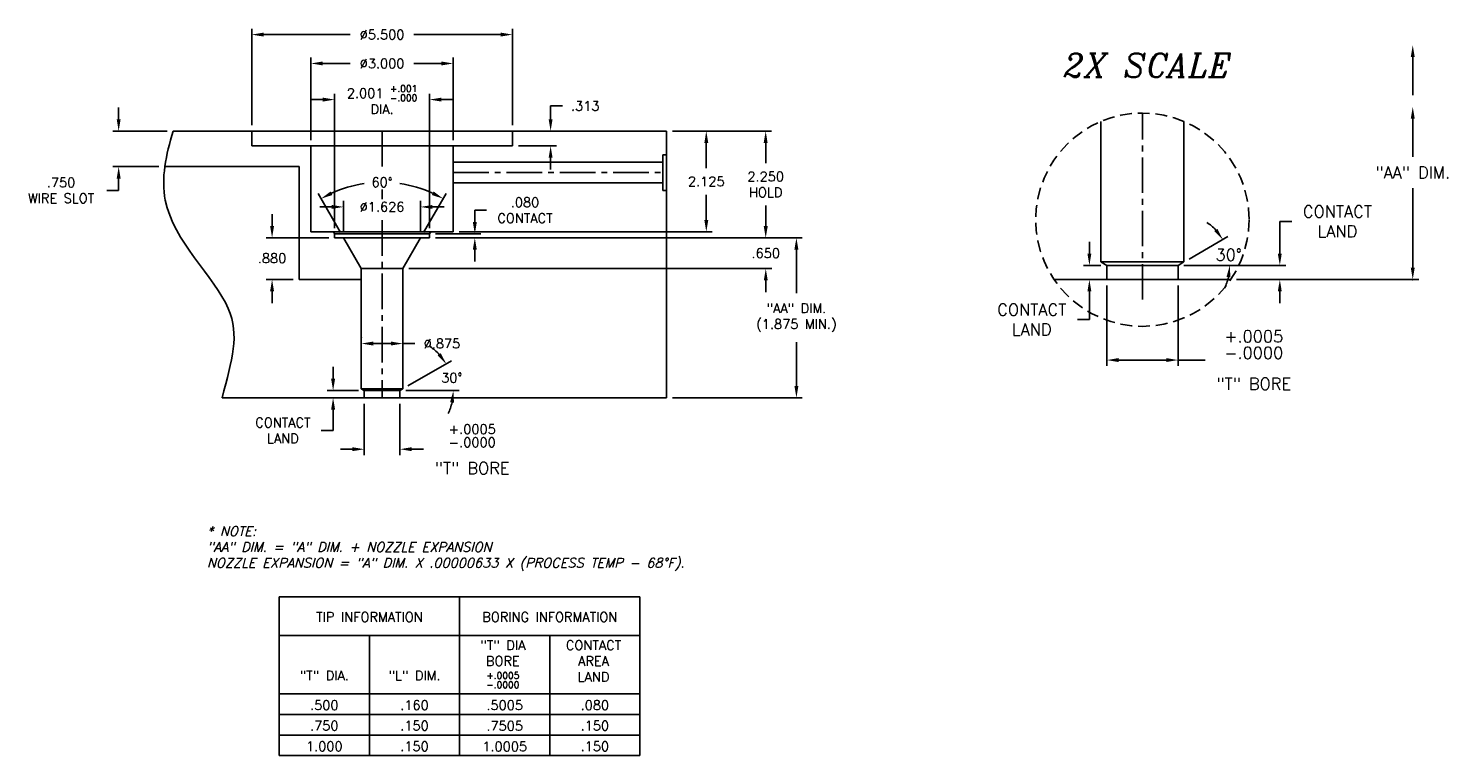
# Model space of a CAD drawing. Extents: x -79 to 56, y -28 to 58.
# Tile 6 of 23: x -31 to -1, y -28 to -13. Entities that reach past the tile are written whole.
import ezdxf
from ezdxf.enums import TextEntityAlignment as Align

# ---------------------------------------------------------------- set-up
doc = ezdxf.new("R2010")
doc.units = 0
doc.header["$MEASUREMENT"] = 0
doc.linetypes.add('CENTER2', pattern=[1.125, 0.75, -0.125, 0.125, -0.125])
doc.linetypes.add('HIDDEN', pattern=[0.375, 0.25, -0.125])
doc.layers.get('DEFPOINTS').update_dxf_attribs({"linetype": 'CONTINUOUS'})
for name, color, linetype in [('DIM_HIDDEN', 4, 'HIDDEN'), ('DIMENSIONS', 4, 'CONTINUOUS'), ('DSCV_BORE_CENTER', 22, 'CENTER2'), ('DSCV_BORE_SOLID', 1, 'CONTINUOUS'), ('INFO_BOX_SOLID', 7, 'CONTINUOUS'), ('INFO_BOX_TEXT', 4, 'CONTINUOUS'), ('NP_SHAPE_SOLID', 6, 'CONTINUOUS')]:
    doc.layers.add(name, color=color, linetype=linetype)
doc.styles.add('ITALIC', font='italic.shx')
doc.styles.add('ROMANS', font='romans.shx')
doc.dimstyles.new('CATALOG', dxfattribs={"dimscale": 2, "dimtxt": 0.1, "dimasz": 0.125, "dimexe": 0.0625, "dimexo": 0.0625, "dimgap": 0.09, "dimtad": 0, "dimtih": 1, "dimtoh": 1, "dimdec": 3, "dimzin": 4, "dimdsep": 46, "dimtxsty": 'ROMANS', "dimcen": 0, "dimclrd": 256, "dimclre": 256, "dimclrt": 256, "dimadec": 0, "dimazin": 0, "dimtfac": 0.7, "dimtdec": 3, "dimtofl": 0, "dimtmove": 0, "dimatfit": 3, "dimfxl": 1, "dimtolj": 1, "dimtzin": 4, "dimlwd": -1, "dimlwe": -1, "dimarcsym": 0})
doc.dimstyles.new('CATALOG_2XSCALE', dxfattribs={"dimscale": 2, "dimtxt": 0.125, "dimasz": 0.125, "dimexe": 0.0625, "dimexo": 0.0625, "dimgap": 0.09, "dimtad": 0, "dimtih": 1, "dimtoh": 1, "dimdec": 3, "dimlfac": 0.5, "dimzin": 4, "dimdsep": 46, "dimtxsty": 'ROMANS', "dimcen": 0, "dimclrd": 256, "dimclre": 256, "dimclrt": 256, "dimadec": 0, "dimazin": 0, "dimtfac": 0.7, "dimtdec": 3, "dimtofl": 0, "dimtmove": 0, "dimatfit": 3, "dimfxl": 1, "dimtolj": 1, "dimtzin": 4, "dimlwd": -1, "dimlwe": -1, "dimarcsym": 0})

# ---------------------------------------------------------------- blocks, each defined once
blk = doc.blocks.new('*D124')
at = {"layer": 'DEFPOINTS', "color": 0}
for p in [(-6.525, -17.627), (-5.414, -17.927), (-4.378, -17.927)]:
    blk.add_point(p, dxfattribs=at)
at = {"layer": 'DIMENSIONS'}
for p, q in [((-4.378, -17.377), (-4.378, -16.7)), ((-4.378, -16.7), (-4.128, -16.7)), ((-6.4, -17.627), (-4.253, -17.627)), ((-5.289, -17.927), (-4.253, -17.927)), ((-4.378, -18.177), (-4.378, -18.427))]:
    blk.add_line(p, q, dxfattribs=at)
for points in [[(-4.42, -17.377), (-4.337, -17.377), (-4.378, -17.627)], [(-4.42, -18.177), (-4.337, -18.177), (-4.378, -17.927)]]:
    blk.add_solid(points, dxfattribs=at)
at = {"layer": 'DIMENSIONS', "insert": (-3.163, -16.7), "char_height": 0.25, "attachment_point": 5, "style": 'ROMANS'}
blk.add_mtext('\\A1;CONTACT\\PLAND', dxfattribs=at)
blk = doc.blocks.new('*D125')
at = {"layer": 'DEFPOINTS', "color": 0}
for p in [(-23.688, -20.419), (-22.938, -20.419), (-22.938, -21.505)]:
    blk.add_point(p, dxfattribs=at)
at = {"layer": 'DIMENSIONS'}
for p, q in [((-23.688, -20.544), (-23.688, -21.63)), ((-22.938, -20.544), (-22.938, -21.63)), ((-23.938, -21.505), (-24.188, -21.505)), ((-22.688, -21.505), (-22.438, -21.505))]:
    blk.add_line(p, q, dxfattribs=at)
for points in [[(-23.938, -21.463), (-23.938, -21.546), (-23.688, -21.505)], [(-22.688, -21.463), (-22.688, -21.546), (-22.938, -21.505)]]:
    blk.add_solid(points, dxfattribs=at)
at = {"layer": 'DIMENSIONS', "insert": (-21.412, -21.505), "char_height": 0.2, "attachment_point": 5, "style": 'ROMANS'}
blk.add_mtext('\\A1;\\C4;\\S+.0005^ -.0000;\\P\\H0.25;"T" BORE', dxfattribs=at)
blk = doc.blocks.new('*D90')
at = {"layer": 'DEFPOINTS', "color": 0}
for p in [(-22.312, -14.129), (-24.313, -16.964), (-22.312, -16.964)]:
    blk.add_point(p, dxfattribs=at)
at = {"layer": 'DIMENSIONS'}
for p, q in [((-24.313, -16.839), (-24.313, -14.004)), ((-22.312, -16.839), (-22.312, -14.004)), ((-24.563, -14.129), (-24.813, -14.129)), ((-22.062, -14.129), (-21.812, -14.129))]:
    blk.add_line(p, q, dxfattribs=at)
for points in [[(-24.563, -14.088), (-24.563, -14.171), (-24.313, -14.129)], [(-22.062, -14.088), (-22.062, -14.171), (-22.312, -14.129)]]:
    blk.add_solid(points, dxfattribs=at)
at = {"layer": 'DIMENSIONS', "insert": (-23.313, -14.129), "char_height": 0.2, "attachment_point": 5, "style": 'ROMANS'}
blk.add_mtext('\\A1;\\A1;2.001 {\\H0.7x;\\S+.001^ -.000;\\P}DIA.', dxfattribs=at)
blk = doc.blocks.new('*D137')
at = {"layer": 'DEFPOINTS', "color": 0}
for p in [(-20.563, -12.758), (-26.063, -14.794), (-20.563, -14.794)]:
    blk.add_point(p, dxfattribs=at)
at = {"layer": 'DIMENSIONS'}
for p, q in [((-26.063, -14.669), (-26.063, -12.633)), ((-25.813, -12.758), (-23.983, -12.758)), ((-20.813, -12.758), (-22.642, -12.758)), ((-20.563, -14.669), (-20.563, -12.633))]:
    blk.add_line(p, q, dxfattribs=at)
for points in [[(-25.813, -12.716), (-25.813, -12.799), (-26.063, -12.758)], [(-20.813, -12.716), (-20.813, -12.799), (-20.563, -12.758)]]:
    blk.add_solid(points, dxfattribs=at)
at = {"layer": 'DIMENSIONS', "insert": (-23.313, -12.758), "char_height": 0.2, "attachment_point": 5, "style": 'ROMANS'}
blk.add_mtext('\\A1;%%c5.500 ', dxfattribs=at)
blk = doc.blocks.new('*D138')
at = {"layer": 'DEFPOINTS', "color": 0}
for p in [(-21.813, -13.367), (-24.813, -15.107), (-21.813, -15.107)]:
    blk.add_point(p, dxfattribs=at)
at = {"layer": 'DIMENSIONS'}
for p, q in [((-24.813, -14.982), (-24.813, -13.242)), ((-24.563, -13.367), (-23.983, -13.367)), ((-22.063, -13.367), (-22.642, -13.367)), ((-21.813, -14.982), (-21.813, -13.242))]:
    blk.add_line(p, q, dxfattribs=at)
for points in [[(-24.563, -13.325), (-24.563, -13.408), (-24.813, -13.367)], [(-22.063, -13.325), (-22.063, -13.408), (-21.813, -13.367)]]:
    blk.add_solid(points, dxfattribs=at)
at = {"layer": 'DIMENSIONS', "insert": (-23.313, -13.367), "char_height": 0.2, "attachment_point": 5, "style": 'ROMANS'}
blk.add_mtext('\\A1;%%c3.000 ', dxfattribs=at)
blk = doc.blocks.new('*D139')
at = {"layer": 'DEFPOINTS', "color": 0}
for p in [(-22.5, -16.393), (-24.126, -17.044), (-22.5, -17.044)]:
    blk.add_point(p, dxfattribs=at)
at = {"layer": 'DIMENSIONS'}
for p, q in [((-24.376, -16.393), (-24.626, -16.393)), ((-24.126, -16.919), (-24.126, -16.268)), ((-22.5, -16.919), (-22.5, -16.268)), ((-22.25, -16.393), (-22, -16.393))]:
    blk.add_line(p, q, dxfattribs=at)
for points in [[(-24.376, -16.352), (-24.376, -16.435), (-24.126, -16.393)], [(-22.25, -16.352), (-22.25, -16.435), (-22.5, -16.393)]]:
    blk.add_solid(points, dxfattribs=at)
at = {"layer": 'DIMENSIONS', "insert": (-23.313, -16.393), "char_height": 0.2, "attachment_point": 5, "style": 'ROMANS'}
blk.add_mtext('\\A1;%%c1.626 ', dxfattribs=at)
blk = doc.blocks.new('*D140')
at = {"layer": 'DEFPOINTS', "color": 0}
for p in [(-23.75, -19.281), (-22.875, -19.276), (-22.875, -19.281)]:
    blk.add_point(p, dxfattribs=at)
at = {"layer": 'DIMENSIONS'}
for p, q in [((-23.75, -19.156), (-23.75, -19.151)), ((-22.875, -19.156), (-22.875, -19.151)), ((-23.5, -19.276), (-23.125, -19.276)), ((-22.875, -19.276), (-22.625, -19.276))]:
    blk.add_line(p, q, dxfattribs=at)
for points in [[(-23.5, -19.234), (-23.5, -19.317), (-23.75, -19.276)], [(-23.125, -19.234), (-23.125, -19.317), (-22.875, -19.276)]]:
    blk.add_solid(points, dxfattribs=at)
at = {"layer": 'DIMENSIONS', "insert": (-22.05, -19.276), "char_height": 0.2, "attachment_point": 5, "style": 'ROMANS'}
blk.add_mtext('\\A1;%%c.875 ', dxfattribs=at)
blk = doc.blocks.new('*D141')
at = {"layer": 'DEFPOINTS', "color": 0}
for p in [(-22.312, -16.964), (-22.312, -17.044), (-21.357, -16.964)]:
    blk.add_point(p, dxfattribs=at)
at = {"layer": 'DIMENSIONS'}
for p, q in [((-21.357, -16.714), (-21.357, -16.464)), ((-21.357, -16.464), (-21.107, -16.464)), ((-22.187, -16.964), (-21.232, -16.964)), ((-22.187, -17.044), (-21.232, -17.044)), ((-21.357, -17.294), (-21.357, -17.544))]:
    blk.add_line(p, q, dxfattribs=at)
for points in [[(-21.398, -16.714), (-21.315, -16.714), (-21.357, -16.964)], [(-21.398, -17.294), (-21.315, -17.294), (-21.357, -17.044)]]:
    blk.add_solid(points, dxfattribs=at)
at = {"layer": 'DIMENSIONS', "insert": (-20.298, -16.464), "char_height": 0.2, "attachment_point": 5, "style": 'ROMANS'}
blk.add_mtext('\\A1;.080 \\PCONTACT', dxfattribs=at)
blk = doc.blocks.new('*D142')
at = {"layer": 'DEFPOINTS', "color": 0}
for p in [(-22.865, -15.913), (-24.126, -17.044), (-22.5, -17.044), (-23.75, -17.694), (-22.875, -17.694)]:
    blk.add_point(p, dxfattribs=at)
at = {"layer": 'DIMENSIONS'}
for p, q in [((-24.188, -16.935), (-24.664, -16.111)), ((-22.438, -16.935), (-21.961, -16.111))]:
    blk.add_line(p, q, dxfattribs=at)
for start, end in [(98.3697, 114.4414), (65.5586, 81.6303)]:
    blk.add_arc((-23.313, -18.451), 2.578, start, end, dxfattribs=at)
for points in [[(-24.36, -16.142), (-24.399, -16.067), (-24.602, -16.219)], [(-22.227, -16.067), (-22.265, -16.142), (-22.024, -16.219)]]:
    blk.add_solid(points, dxfattribs=at)
at = {"layer": 'DIMENSIONS', "insert": (-23.313, -15.873), "char_height": 0.2, "attachment_point": 5, "style": 'ROMANS'}
blk.add_mtext('\\A1;60° ', dxfattribs=at)
blk = doc.blocks.new('*D143')
at = {"layer": 'DEFPOINTS', "color": 0}
for p in [(-20.563, -14.794), (-20.563, -15.107), (-19.758, -15.107)]:
    blk.add_point(p, dxfattribs=at)
at = {"layer": 'DIMENSIONS'}
for p, q in [((-19.758, -14.544), (-19.758, -14.263)), ((-19.758, -14.263), (-19.508, -14.263)), ((-20.438, -14.794), (-19.633, -14.794)), ((-20.438, -15.107), (-19.633, -15.107)), ((-19.758, -15.357), (-19.758, -15.607))]:
    blk.add_line(p, q, dxfattribs=at)
for points in [[(-19.8, -14.544), (-19.717, -14.544), (-19.758, -14.794)], [(-19.8, -15.357), (-19.717, -15.357), (-19.758, -15.107)]]:
    blk.add_solid(points, dxfattribs=at)
at = {"layer": 'DIMENSIONS', "insert": (-19.028, -14.263), "char_height": 0.2, "attachment_point": 5, "style": 'ROMANS'}
blk.add_mtext('\\A1;.313 ', dxfattribs=at)
blk = doc.blocks.new('*D144')
at = {"layer": 'DEFPOINTS', "color": 0}
for p in [(-17.313, -14.794), (-22.312, -17.044), (-15.222, -17.044)]:
    blk.add_point(p, dxfattribs=at)
at = {"layer": 'DIMENSIONS'}
for p, q in [((-17.188, -14.794), (-15.097, -14.794)), ((-15.222, -15.044), (-15.222, -15.472)), ((-15.222, -16.794), (-15.222, -16.365)), ((-22.187, -17.044), (-15.097, -17.044))]:
    blk.add_line(p, q, dxfattribs=at)
for points in [[(-15.264, -15.044), (-15.181, -15.044), (-15.222, -14.794)], [(-15.264, -16.794), (-15.181, -16.794), (-15.222, -17.044)]]:
    blk.add_solid(points, dxfattribs=at)
at = {"layer": 'DIMENSIONS', "insert": (-15.222, -15.919), "char_height": 0.2, "attachment_point": 5, "style": 'ROMANS'}
blk.add_mtext('\\A1;2.250 \\PHOLD', dxfattribs=at)
blk = doc.blocks.new('*D145')
at = {"layer": 'DEFPOINTS', "color": 0}
for p in [(-17.313, -14.794), (-16.475, -14.794), (-21.813, -16.919)]:
    blk.add_point(p, dxfattribs=at)
at = {"layer": 'DIMENSIONS'}
for p, q in [((-17.188, -14.794), (-16.35, -14.794)), ((-16.475, -15.044), (-16.475, -15.576)), ((-16.475, -16.669), (-16.475, -16.136)), ((-21.688, -16.919), (-16.35, -16.919))]:
    blk.add_line(p, q, dxfattribs=at)
for points in [[(-16.516, -15.044), (-16.433, -15.044), (-16.475, -14.794)], [(-16.516, -16.669), (-16.433, -16.669), (-16.475, -16.919)]]:
    blk.add_solid(points, dxfattribs=at)
at = {"layer": 'DIMENSIONS', "insert": (-16.475, -15.856), "char_height": 0.2, "attachment_point": 5, "style": 'ROMANS'}
blk.add_mtext('\\A1;2.125 ', dxfattribs=at)
blk = doc.blocks.new('*D146')
at = {"layer": 'DEFPOINTS', "color": 0}
for p in [(-22.312, -17.044), (-22.875, -17.694), (-15.22, -17.694)]:
    blk.add_point(p, dxfattribs=at)
at = {"layer": 'DIMENSIONS'}
for p, q in [((-15.22, -16.794), (-15.22, -16.544)), ((-22.187, -17.044), (-15.095, -17.044)), ((-22.75, -17.694), (-15.095, -17.694)), ((-15.22, -17.944), (-15.22, -18.194))]:
    blk.add_line(p, q, dxfattribs=at)
for points in [[(-15.261, -16.794), (-15.178, -16.794), (-15.22, -17.044)], [(-15.261, -17.944), (-15.178, -17.944), (-15.22, -17.694)]]:
    blk.add_solid(points, dxfattribs=at)
at = {"layer": 'DIMENSIONS', "insert": (-15.22, -17.369), "char_height": 0.2, "attachment_point": 5, "style": 'ROMANS'}
blk.add_mtext('\\A1;.650 ', dxfattribs=at)
blk = doc.blocks.new('*D147')
at = {"layer": 'DEFPOINTS', "color": 0}
for p in [(-22.312, -17.044), (-17.313, -20.419), (-14.574, -20.419)]:
    blk.add_point(p, dxfattribs=at)
at = {"layer": 'DIMENSIONS'}
for p, q in [((-22.187, -17.044), (-14.449, -17.044)), ((-14.574, -17.294), (-14.574, -18.213)), ((-14.574, -20.169), (-14.574, -19.249)), ((-17.188, -20.419), (-14.449, -20.419))]:
    blk.add_line(p, q, dxfattribs=at)
for points in [[(-14.616, -17.294), (-14.532, -17.294), (-14.574, -17.044)], [(-14.616, -20.169), (-14.532, -20.169), (-14.574, -20.419)]]:
    blk.add_solid(points, dxfattribs=at)
at = {"layer": 'DIMENSIONS', "insert": (-14.574, -18.731), "char_height": 0.2, "attachment_point": 5, "style": 'ROMANS'}
blk.add_mtext('\\A1;"AA" DIM.\\P(1.875 MIN.)', dxfattribs=at)
blk = doc.blocks.new('*D148')
at = {"layer": 'DEFPOINTS', "color": 0}
for p in [(-24.346, -20.269), (-23.688, -20.269), (-23.688, -20.419)]:
    blk.add_point(p, dxfattribs=at)
at = {"layer": 'DIMENSIONS'}
for p, q in [((-24.346, -20.019), (-24.346, -19.769)), ((-23.813, -20.269), (-24.471, -20.269)), ((-23.813, -20.419), (-24.471, -20.419)), ((-24.346, -20.669), (-24.346, -21.11)), ((-24.346, -21.11), (-24.596, -21.11))]:
    blk.add_line(p, q, dxfattribs=at)
for points in [[(-24.388, -20.019), (-24.304, -20.019), (-24.346, -20.269)], [(-24.388, -20.669), (-24.304, -20.669), (-24.346, -20.419)]]:
    blk.add_solid(points, dxfattribs=at)
at = {"layer": 'DIMENSIONS', "insert": (-25.405, -21.11), "char_height": 0.2, "attachment_point": 5, "style": 'ROMANS'}
blk.add_mtext('\\A1;CONTACT\\PLAND', dxfattribs=at)
blk = doc.blocks.new('*D149')
at = {"layer": 'DEFPOINTS', "color": 0}
for p in [(-21.877, -19.883), (-23.688, -20.269), (-22.938, -20.269), (-22.938, -20.269), (-22.875, -20.233)]:
    blk.add_point(p, dxfattribs=at)
at = {"layer": 'DIMENSIONS'}
for p, q in [((-22.767, -20.17), (-21.852, -19.642)), ((-22.813, -20.269), (-21.684, -20.269))]:
    blk.add_line(p, q, dxfattribs=at)
for start, end in [(42.7211, 55.4422), (334.5578, 347.2789)]:
    blk.add_arc((-22.938, -20.269), 1.128, start, end, dxfattribs=at)
for points in [[(-22.075, -19.478), (-22.142, -19.528), (-21.96, -19.704)], [(-21.878, -20.512), (-21.796, -20.522), (-21.809, -20.269)]]:
    blk.add_solid(points, dxfattribs=at)
at = {"layer": 'DIMENSIONS', "insert": (-21.842, -19.997), "char_height": 0.2, "attachment_point": 5, "style": 'ROMANS'}
blk.add_mtext('\\A1;30° ', dxfattribs=at)
blk = doc.blocks.new('*D150')
at = {"layer": 'DEFPOINTS', "color": 0}
for p in [(-24.313, -17.044), (-25.633, -17.924), (-25.063, -17.924)]:
    blk.add_point(p, dxfattribs=at)
at = {"layer": 'DIMENSIONS'}
for p, q in [((-25.633, -16.794), (-25.633, -16.544)), ((-24.438, -17.044), (-25.758, -17.044)), ((-25.188, -17.924), (-25.758, -17.924)), ((-25.633, -18.174), (-25.633, -18.424))]:
    blk.add_line(p, q, dxfattribs=at)
for points in [[(-25.675, -16.794), (-25.591, -16.794), (-25.633, -17.044)], [(-25.675, -18.174), (-25.591, -18.174), (-25.633, -17.924)]]:
    blk.add_solid(points, dxfattribs=at)
at = {"layer": 'DIMENSIONS', "insert": (-25.633, -17.476), "char_height": 0.2, "attachment_point": 5, "style": 'ROMANS'}
blk.add_mtext('\\A1;.880 ', dxfattribs=at)
blk = doc.blocks.new('*D151')
at = {"layer": 'DEFPOINTS', "color": 0}
for p in [(-27.718, -14.794), (-28.869, -15.544), (-27.894, -15.544)]:
    blk.add_point(p, dxfattribs=at)
at = {"layer": 'DIMENSIONS'}
for p, q in [((-28.869, -14.544), (-28.869, -14.294)), ((-27.843, -14.794), (-28.994, -14.794)), ((-28.019, -15.544), (-28.994, -15.544)), ((-28.869, -15.794), (-28.869, -16.044)), ((-28.869, -16.044), (-29.119, -16.044))]:
    blk.add_line(p, q, dxfattribs=at)
for points in [[(-28.91, -14.544), (-28.827, -14.544), (-28.869, -14.794)], [(-28.91, -15.794), (-28.827, -15.794), (-28.869, -15.544)]]:
    blk.add_solid(points, dxfattribs=at)
at = {"layer": 'DIMENSIONS', "insert": (-30.084, -16.044), "char_height": 0.2, "attachment_point": 5, "style": 'ROMANS'}
blk.add_mtext('\\A1;.750 \\PWIRE SLOT', dxfattribs=at)
blk = doc.blocks.new('*D152')
at = {"layer": 'DEFPOINTS', "color": 0}
for p in [(-8.026, -17.927), (-6.525, -17.927), (-6.525, -19.624)]:
    blk.add_point(p, dxfattribs=at)
at = {"layer": 'DIMENSIONS'}
for p, q in [((-8.026, -18.052), (-8.026, -19.749)), ((-6.525, -18.052), (-6.525, -19.749)), ((-7.776, -19.624), (-6.775, -19.624)), ((-6.525, -19.624), (-5.952, -19.624))]:
    blk.add_line(p, q, dxfattribs=at)
for points in [[(-7.776, -19.582), (-7.776, -19.666), (-8.026, -19.624)], [(-6.775, -19.582), (-6.775, -19.666), (-6.525, -19.624)]]:
    blk.add_solid(points, dxfattribs=at)
at = {"layer": 'DIMENSIONS', "insert": (-4.927, -19.624), "char_height": 0.25, "attachment_point": 5, "style": 'ROMANS'}
blk.add_mtext('\\A1;\\C4;\\S+.0005^ -.0000;\\P\\H0.25;"T" BORE', dxfattribs=at)
blk = doc.blocks.new('*D153')
at = {"layer": 'DEFPOINTS', "color": 0}
for p in [(-5.499, -17.253), (-8.026, -17.627), (-6.525, -17.627), (-6.525, -17.627), (-6.4, -17.555)]:
    blk.add_point(p, dxfattribs=at)
at = {"layer": 'DIMENSIONS'}
for p, q in [((-6.292, -17.492), (-5.471, -17.018)), ((-6.4, -17.627), (-5.308, -17.627))]:
    blk.add_line(p, q, dxfattribs=at)
for start, end in [(43.1443, 56.2891), (333.7105, 346.8553)]:
    blk.add_arc((-6.525, -17.627), 1.092, start, end, dxfattribs=at)
for points in [[(-5.695, -16.855), (-5.761, -16.905), (-5.579, -17.081)], [(-5.503, -17.87), (-5.42, -17.88), (-5.433, -17.627)]]:
    blk.add_solid(points, dxfattribs=at)
at = {"layer": 'DIMENSIONS', "insert": (-5.456, -17.403), "char_height": 0.25, "attachment_point": 5, "style": 'ROMANS'}
blk.add_mtext('\\A1;30° ', dxfattribs=at)
blk = doc.blocks.new('*D154')
at = {"layer": 'DEFPOINTS', "color": 0}
for p in [(-8.026, -17.627), (-8.394, -17.927), (-8.026, -17.927)]:
    blk.add_point(p, dxfattribs=at)
at = {"layer": 'DIMENSIONS'}
for p, q in [((-8.394, -17.377), (-8.394, -17.127)), ((-8.151, -17.627), (-8.519, -17.627)), ((-8.151, -17.927), (-8.519, -17.927)), ((-8.394, -18.177), (-8.394, -18.769)), ((-8.394, -18.769), (-8.644, -18.769))]:
    blk.add_line(p, q, dxfattribs=at)
for points in [[(-8.436, -17.377), (-8.353, -17.377), (-8.394, -17.627)], [(-8.436, -18.177), (-8.353, -18.177), (-8.394, -17.927)]]:
    blk.add_solid(points, dxfattribs=at)
at = {"layer": 'DIMENSIONS', "insert": (-9.61, -18.769), "char_height": 0.25, "attachment_point": 5, "style": 'ROMANS'}
blk.add_mtext('\\A1;CONTACT\\PLAND', dxfattribs=at)

msp = doc.modelspace()

# ---------------------------------------------------------------- linework, layer by layer
at = {"layer": 'DEFPOINTS'}
msp.add_point((-4.5609, -17.9268), dxfattribs=at)
at = {"layer": 'DIM_HIDDEN'}
msp.add_circle((-7.2754, -16.6628), 2.25, dxfattribs=at)
at = {"layer": 'DIMENSIONS'}
for p, q in [((-1.5744, -13.2294), (-1.5744, -14.0334)), ((-1.5744, -14.5334), (-1.5744, -15.3374)), ((-1.5744, -17.6768), (-1.5744, -15.995)), ((-5.2901, -17.9268), (-1.4494, -17.9268))]:
    msp.add_line(p, q, dxfattribs=at)
msp.add_point((-1.5744, -17.9268), dxfattribs=at)
for points in [[(-1.6161, -13.2294), (-1.5328, -13.2294), (-1.5744, -12.9794)], [(-1.6161, -14.5334), (-1.5328, -14.5334), (-1.5744, -14.2834)], [(-1.6161, -17.6768), (-1.5328, -17.6768), (-1.5744, -17.9268)]]:
    msp.add_solid(points, dxfattribs=at)
at = {"layer": 'DSCV_BORE_CENTER'}
for p, q in [((-7.2754, -18.3493), (-7.2754, -14.4128)), ((-23.3129, -14.7936), (-23.3129, -15.6542)), ((-21.8129, -15.6686), (-17.3129, -15.6686)), ((-23.3129, -16.0222), (-23.3129, -16.2295)), ((-23.3129, -16.6747), (-23.3129, -20.4186))]:
    msp.add_line(p, q, dxfattribs=at)
at = {"layer": 'DSCV_BORE_SOLID'}
for p, q in [((-8.1504, -17.5549), (-8.1504, -14.5899)), ((-6.4004, -17.5549), (-6.4004, -14.5899)), ((-26.0629, -14.7936), (-26.0629, -15.1066)), ((-20.5629, -14.7936), (-20.5629, -15.1066)), ((-26.0629, -15.1066), (-20.5629, -15.1066)), ((-24.8129, -15.1066), (-24.8129, -16.9186)), ((-21.8129, -15.1066), (-21.8129, -16.9186)), ((-27.8939, -15.5436), (-25.0629, -15.5436)), ((-25.0629, -15.5436), (-25.0629, -17.9236)), ((-21.8129, -15.4501), (-17.3879, -15.4501)), ((-17.3879, -15.2926), (-17.3129, -15.2926)), ((-17.3879, -16.0446), (-17.3879, -15.2926)), ((-21.8129, -15.8871), (-17.3879, -15.8871)), ((-17.3879, -16.0446), (-17.3129, -16.0446)), ((-24.8129, -16.9186), (-21.8129, -16.9186)), ((-24.3134, -16.9636), (-24.3394, -16.9186)), ((-24.3134, -16.9636), (-24.3134, -17.0436)), ((-24.3134, -16.9636), (-22.3124, -16.9636)), ((-24.3134, -17.0436), (-22.3124, -17.0436)), ((-23.7504, -17.6936), (-24.1257, -17.0436)), ((-22.8754, -17.6936), (-22.5001, -17.0436)), ((-22.3124, -16.9636), (-22.2864, -16.9186)), ((-22.3124, -16.9636), (-22.3124, -17.0436)), ((-8.0259, -17.6267), (-8.1504, -17.5549)), ((-8.1504, -17.5549), (-6.4004, -17.5549)), ((-6.5249, -17.6267), (-8.0259, -17.6267)), ((-8.0259, -17.9268), (-8.0259, -17.6267)), ((-6.5249, -17.6267), (-6.4004, -17.5549)), ((-6.5249, -17.9268), (-6.5249, -17.6267)), ((-25.0629, -17.9236), (-23.7504, -17.9236)), ((-23.7504, -17.6936), (-23.7504, -20.2326)), ((-23.7504, -17.6936), (-22.8754, -17.6936)), ((-22.8754, -17.6936), (-22.8754, -20.2326)), ((-23.7504, -20.2326), (-22.8754, -20.2326)), ((-23.6881, -20.2686), (-23.7504, -20.2326)), ((-23.6881, -20.2686), (-23.6881, -20.4186)), ((-23.6881, -20.2686), (-22.9376, -20.2686)), ((-22.9376, -20.2686), (-22.8754, -20.2326)), ((-22.9376, -20.2686), (-22.9376, -20.4186))]:
    msp.add_line(p, q, dxfattribs=at)
at = {"layer": 'INFO_BOX_SOLID'}
for p, q in [((-25.4822, -24.6205), (-17.8736, -24.6205)), ((-25.4822, -24.6205), (-25.4822, -27.969)), ((-21.6779, -24.6205), (-21.6779, -27.969)), ((-17.8736, -24.6205), (-17.8736, -27.969)), ((-25.4822, -25.4357), (-17.8736, -25.4357)), ((-23.5801, -25.4357), (-23.5801, -27.969)), ((-19.7758, -25.4357), (-19.7758, -27.969)), ((-25.4822, -26.6646), (-17.8736, -26.6646)), ((-25.4822, -27.0994), (-17.8736, -27.0994)), ((-25.4822, -27.5342), (-17.8736, -27.5342)), ((-25.4822, -27.969), (-17.8736, -27.969))]:
    msp.add_line(p, q, dxfattribs=at)
at = {"layer": 'NP_SHAPE_SOLID'}
for p, q in [((-27.7184, -14.7936), (-17.3129, -14.7936)), ((-17.3129, -14.7936), (-17.3129, -20.4186)), ((-9.1368, -17.9268), (-5.414, -17.9268)), ((-26.6883, -20.4186), (-17.3129, -20.4186))]:
    msp.add_line(p, q, dxfattribs=at)
msp.add_open_spline([(-27.7184, -14.7936), (-27.8704, -15.2957), (-28.1761, -16.7229), (-26.1228, -18.4921), (-26.4731, -19.6099), (-26.6883, -20.4186)], degree=3, knots=[0.4596362, 0.4596362, 0.4596362, 0.4596362, 1.9489944, 4.7611154, 7.1099041, 7.1099041, 7.1099041, 7.1099041], dxfattribs=at)

# ---------------------------------------------------------------- texts
at = {"layer": 'DIMENSIONS', "style": 'ITALIC'}
msp.add_text('2X SCALE', height=0.5, dxfattribs=at).set_placement((-7.1645, -13.4052), align=Align.MIDDLE_CENTER)
at = {"layer": 'DIMENSIONS', "insert": (-1.5744, -15.6662), "char_height": 0.25, "attachment_point": 5, "style": 'ROMANS'}
msp.add_mtext('\\A1;"AA" DIM.', dxfattribs=at)
at = {"layer": 'DIMENSIONS', "insert": (-27.0063, -23.6008), "char_height": 0.2, "width": 13.396191, "attachment_point": 4, "style": 'ITALIC'}
msp.add_mtext('* NOTE:\\P"AA" DIM. = "A" DIM. + NOZZLE EXPANSION\\PNOZZLE EXPANSION = "A" DIM. X .00000633 X (PROCESS TEMP - 68°F).', dxfattribs=at)
at = {"layer": 'INFO_BOX_TEXT', "style": 'ROMANS'}
for s, p in [('TIP INFORMATION', (-23.5801, -25.1435)), ('BORING INFORMATION', (-19.7757, -25.1435)), ('"T" DIA.', (-24.5312, -26.377)), ('"L" DIM.', (-22.629, -26.377)), ('.500', (-24.5312, -27.0027)), ('.160', (-22.629, -27.0027)), ('.5005', (-20.7268, -27.006)), ('.080', (-18.8247, -27.0027)), ('.750', (-24.5312, -27.4375)), ('.150', (-22.629, -27.4375)), ('.7505', (-20.7268, -27.4408)), ('.150', (-18.8247, -27.4375)), ('1.000', (-24.5312, -27.8722)), ('.150', (-22.629, -27.8723)), ('1.0005', (-20.7268, -27.8756)), ('.150', (-18.8247, -27.8722))]:
    msp.add_text(s, height=0.2, dxfattribs=at).set_placement(p, align=Align.CENTER)
at = {"layer": 'INFO_BOX_TEXT', "char_height": 0.2, "attachment_point": 2, "style": 'ROMANS'}
for s, insert, width in [('\\A1;"T" DIA BORE\\P{\\H0.7x;\\S+.0005^ -.0000;}', (-20.7649, -25.5404), 1.1735), ('CONTACT\\PAREA\\PLAND', (-18.8532, -25.5404), 1.455564)]:
    msp.add_mtext(s, dxfattribs=dict(at, insert=insert, width=width))

# ---------------------------------------------------------------- dimensions: what is measured, and where the dimension line sits
at = {"layer": 'DIMENSIONS'}
for base, p1, p2, text, dimstyle, picture, middle in [((-20.5629, -12.7578), (-26.0629, -14.7936), (-20.5629, -14.7936), '%%c<>', 'CATALOG', '*D137', (-23.3129, -12.7578)), ((-21.8129, -13.3665), (-24.8129, -15.1066), (-21.8129, -15.1066), '%%c<>', 'CATALOG', '*D138', (-23.3129, -13.3665)), ((-22.3124, -14.1294), (-24.3134, -16.9636), (-22.3124, -16.9636), '\\A1;<>{\\H0.7x;\\S+.001^ -.000;\\P}DIA.', 'CATALOG', '*D90', (-23.3129, -14.1294)), ((-22.5001, -16.3934), (-24.1257, -17.0436), (-22.5001, -17.0436), '%%c<>', 'CATALOG', '*D139', (-23.3129, -16.3934)), ((-6.5249, -19.6238), (-8.0259, -17.9268), (-6.5249, -17.9268), '\\C4;\\S+.0005^ -.0000;\\P\\H0.25;"T" BORE', 'CATALOG_2XSCALE', '*D152', (-4.9266, -19.6238)), ((-22.9376, -21.5047), (-23.6881, -20.4186), (-22.9376, -20.4186), '\\C4;\\S+.0005^ -.0000;\\P\\H0.25;"T" BORE', 'CATALOG', '*D125', (-21.4124, -21.5047))]:
    dim = msp.add_linear_dim(base=base, p1=p1, p2=p2, text=text, dimstyle=dimstyle, override={"dimpost": ' '}, dxfattribs=at)
    dim.commit()
    dim.dimension.update_dxf_attribs({"geometry": picture, "text_midpoint": middle, "dimtype": 160})
for base, p1, p2, text, picture, middle in [((-28.8685, -15.5436), (-27.7184, -14.7936), (-27.8939, -15.5436), '<>\\PWIRE SLOT', '*D151', (-30.0842, -16.0436)), ((-15.2225, -17.0436), (-17.3129, -14.7936), (-22.3124, -17.0436), '<>\\PHOLD', '*D144', (-15.2225, -15.9186)), ((-14.5738, -20.4186), (-22.3124, -17.0436), (-17.3129, -20.4186), '"AA" DIM.\\P(1.875 MIN.)', '*D147', (-14.5738, -18.7311))]:
    dim = msp.add_linear_dim(base=base, p1=p1, p2=p2, angle=90, text=text, dimstyle='CATALOG', override={"dimpost": ' '}, dxfattribs=at)
    dim.commit()
    dim.dimension.update_dxf_attribs({"geometry": picture, "text_midpoint": middle})
for base, p1, p2, picture, middle in [((-19.7584, -15.1066), (-20.5629, -14.7936), (-20.5629, -15.1066), '*D143', (-19.0284, -14.2629)), ((-25.6331, -17.9236), (-24.3134, -17.0436), (-25.0629, -17.9236), '*D150', (-25.6331, -17.4763))]:
    dim = msp.add_linear_dim(base=base, p1=p1, p2=p2, angle=90, dimstyle='CATALOG', override={"dimpost": ' '}, dxfattribs=at)
    dim.commit()
    dim.dimension.update_dxf_attribs({"geometry": picture, "text_midpoint": middle, "dimtype": 160})
for base, p1, p2, picture, middle in [((-16.4748, -14.7936), (-21.8129, -16.9186), (-17.3129, -14.7936), '*D145', (-16.4748, -15.8561)), ((-15.2197, -17.6936), (-22.3124, -17.0436), (-22.8754, -17.6936), '*D146', (-15.2197, -17.3686))]:
    dim = msp.add_linear_dim(base=base, p1=p1, p2=p2, angle=90, dimstyle='CATALOG', override={"dimpost": ' '}, dxfattribs=at)
    dim.commit()
    dim.dimension.update_dxf_attribs({"geometry": picture, "text_midpoint": middle})
for base, line1, line2, dimstyle, picture, middle in [((-22.8652, -15.9126), ((-22.8754, -17.6936), (-22.5001, -17.0436)), ((-23.7504, -17.6936), (-24.1257, -17.0436)), 'CATALOG', '*D142', (-23.3129, -15.8734)), ((-5.4986, -17.2532), ((-6.5249, -17.6267), (-8.0259, -17.6267)), ((-6.5249, -17.6267), (-6.4004, -17.5549)), 'CATALOG_2XSCALE', '*D153', (-5.456, -17.4025)), ((-21.8774, -19.8827), ((-23.6881, -20.2686), (-22.9376, -20.2686)), ((-22.9376, -20.2686), (-22.8754, -20.2326)), 'CATALOG', '*D149', (-21.8424, -19.9973))]:
    dim = msp.add_angular_dim_2l(base=base, line1=line1, line2=line2, dimstyle=dimstyle, override={"dimpost": ' '}, dxfattribs=at)
    dim.commit()
    dim.dimension.update_dxf_attribs({"geometry": picture, "text_midpoint": middle, "dimtype": 162})
for base, p1, p2, text, dimstyle, picture, middle in [((-21.3566, -16.9636), (-22.3124, -17.0436), (-22.3124, -16.9636), '<>\\PCONTACT', 'CATALOG', '*D141', (-20.2981, -16.4636)), ((-4.3784, -17.9268), (-6.5249, -17.6267), (-5.414, -17.9268), 'CONTACT\\PLAND', 'CATALOG_2XSCALE', '*D124', (-3.1627, -16.7002)), ((-8.3942, -17.9268), (-8.0259, -17.6267), (-8.0259, -17.9268), 'CONTACT\\PLAND', 'CATALOG_2XSCALE', '*D154', (-9.6099, -18.7688)), ((-24.3461, -20.2686), (-23.6881, -20.4186), (-23.6881, -20.2686), 'CONTACT\\PLAND', 'CATALOG', '*D148', (-25.4046, -21.1104))]:
    dim = msp.add_linear_dim(base=base, p1=p1, p2=p2, angle=90, text=text, dimstyle=dimstyle, override={"dimpost": ' '}, dxfattribs=at)
    dim.commit()
    dim.dimension.update_dxf_attribs({"geometry": picture, "text_midpoint": middle, "dimtype": 160})
dim = msp.add_linear_dim(base=(-22.8754, -19.2758), p1=(-23.7504, -19.2806), p2=(-22.8754, -19.2806), text='%%c<>', dimstyle='CATALOG', override={"dimpost": ' '}, dxfattribs=at)
dim.commit()
dim.dimension.update_dxf_attribs({"geometry": '*D140', "text_midpoint": (-22.0502, -19.2758)})

doc.saveas('drawing.dxf')
